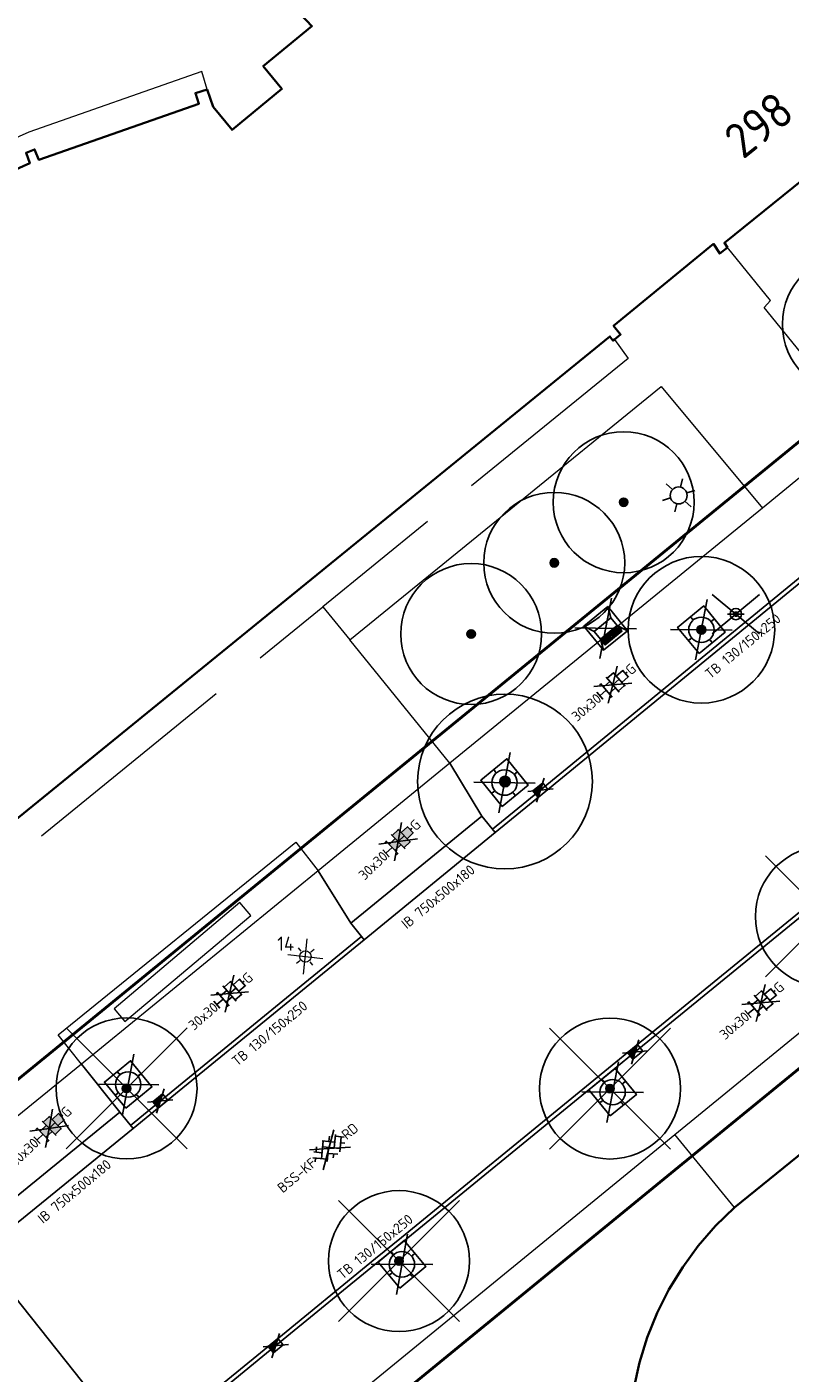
# Model space of a CAD drawing. Header units: metres. Extents: x 92877 to 94117, y 464509 to 465451.
# Tile 88 of 102: x 93410 to 93437, y 465229 to 465277. Entities that reach past the tile are written whole.
import ezdxf
from ezdxf.enums import TextEntityAlignment as Align

# ---------------------------------------------------------------- set-up
doc = ezdxf.new("R2010")
doc.units = ezdxf.units.M
doc.linetypes.add('IE-TERREINAFSCHEIDING', pattern=[10, 8, -2])
doc.linetypes.add('XX-PROJECTGRENS', pattern=[18, 12, -3, 0, -3])
doc.layers.get('0').update_dxf_attribs({"linetype": 'CONTINUOUS'})
for name, color, linetype, lineweight in [('B-WE-GR-BEPLANTING_CULTUUR-G', 252, 'CONTINUOUS', 18), ('B-WE-GR-BOOM-S', 90, 'CONTINUOUS', 25), ('B-WE-IE-MEUBILAIR_WEGMEUBILAIR_LICHTMAST-T25', 7, 'CONTINUOUS', 25), ('B-WE-IE-TERREINAFSCHEIDING-G', 252, 'IE-TERREINAFSCHEIDING', 18), ('B-WE-KL-ET_LS_OV_LICHTMAST-S', 252, 'CONTINUOUS', 25), ('B-WE-OG-TOPOGRAFIE_BEBOUWING-GV', 252, 'CONTINUOUS', 35), ('B-WE-OG-TOPOGRAFIE_HUISNUMMER-T25', 7, 'CONTINUOUS', 20), ('B-WE-VH-VERHARDING-GV', 252, 'CONTINUOUS', 18), ('N-WE-KG-GRENS_PROJECT-G', 1, 'XX-PROJECTGRENS', 35), ('V-WE-GR-BOOM-S', 90, 'CONTINUOUS', 25), ('V-WE-IE-MEUBILAIR_WEGMEUBILAIR_AFVALBAK-S', 7, 'CONTINUOUS', 25), ('V-WE-IE-MEUBILAIR_WEGMEUBILAIR_BOOMKRANS-S', 7, 'CONTINUOUS', 25), ('V-WE-IE-MEUBILAIR_WEGMEUBILAIR_VERKEERSBORD-S', 7, 'CONTINUOUS', 25), ('V-WE-KL-ET_LS_OV_LICHTMAST-S', 190, 'CONTINUOUS', 25), ('V-WE-RI-HWA_KOLK-S', 150, 'CONTINUOUS', 25), ('V-WE-VH-KANTOPSLUITING-T18', 10, 'CONTINUOUS', 18), ('V-WE-VH-KANTOPSLUITING_INRITBAND-G', 210, 'CONTINUOUS-V', 25), ('V-WE-VH-KANTOPSLUITING_TROTTOIRBAND_130 150-G', 210, 'VH-TROTTOIRBAND_130-150-V', 25), ('V-WE-VH-KANTOPSLUITING_VOORKANTBAND-G', 50, 'CONTINUOUS', 25), ('V-WE-VH-MATERIAALGRENS-G', 7, 'CONTINUOUS-V', 25), ('V-WE-VH-VERHARDING_BETONSTRAATSTEEN-S', 252, 'CONTINUOUS', 25), ('V-WE-VH-VERHARDING_TEGEL-S', 252, 'CONTINUOUS', 25)]:
    doc.layers.add(name, color=color, linetype=linetype, lineweight=lineweight)
doc.styles.add('NLCS-ISO', font='NLCS-ISO.ttf')
doc.styles.add('NLCS-ISO-M200-T18', font='NLCS-ISO.ttf', dxfattribs={"height": 0.36})
doc.styles.add('NLCS-ISO-M200-T25', font='NLCS-ISO.ttf', dxfattribs={"height": 0.5})
doc.styles.get("Standard").update_dxf_attribs({"font": 'isocp.shx'})
doc.linetypes.add('CONTINUOUS-V', pattern='A,3.5,[24,NLCS.SHX,S=0.5,R=0,X=0,Y=0],3.5', length=7)
doc.linetypes.add('VH-TROTTOIRBAND_130-150-V', pattern='A,2.5,[24,NLCS.SHX,S=1,R=0,X=0,Y=0],2.5,-2,2,-2,2,-2', length=15)

# ---------------------------------------------------------------- blocks, each defined once
blk = doc.blocks.new('V-SIE-WEG_BOOMKRANS')
at = {"color": 0}
for p, q in [((-0.836, -0.701), (0.836, 0.701)), ((0.836, -0.701), (-0.836, 0.701))]:
    blk.add_line(p, q, dxfattribs=at)
at = {"flags": 128}
blk.add_lwpolyline([(-0.6, -0.6), (0.6, -0.6), (0.6, 0.6), (-0.6, 0.6)], close=True, dxfattribs=at)
for points in [[(-0.001, 0.6), (-0.001, 0.551), (-0.016, 0.525), (-0.001, 0.498), (-0.001, 0.45)], [(0.6, 0.001), (0.551, 0.001), (0.525, 0.016), (0.498, 0.001), (0.45, 0.001)], [(-0.6, -0.001), (-0.551, -0.001), (-0.525, -0.016), (-0.498, -0.001), (-0.45, -0.001)], [(0.001, -0.6), (0.001, -0.551), (0.016, -0.525), (0.001, -0.498), (0.001, -0.45)]]:
    blk.add_lwpolyline(points, dxfattribs=at)
blk.add_circle((0, 0), 0.45)
blk = doc.blocks.new('V-SRI-KOLK_TROTTOIR-SO')
blk.add_hatch(color=256).paths.add_polyline_path([(1.125, 0.75), (-1.125, 0.75), (-1.125, -0.75)])
at = {"ltscale": 0.1}
for p, q in [((-1.875, 1.25), (1.875, -1.25)), ((1.875, 1.25), (-1.875, -1.25))]:
    blk.add_line(p, q, dxfattribs=at)
blk.add_line((-1.125, -0.75), (1.125, 0.75))
at = {"flags": 128}
blk.add_lwpolyline([(-1.125, -0.75), (1.125, -0.75), (1.125, 0.75), (-1.125, 0.75)], close=True, dxfattribs=at)
blk = doc.blocks.new('V-SVH-TEGEL_300X300_DUN_HALFST_KL-SO')
for p, q in [((-3.08, 0.75), (-3, 0.75)), ((-3, -0.83), (-3, 0.83)), ((-3, 0), (-1.5, 0)), ((-1.84, 1.5), (-1.5, 1.5)), ((-1.5, -1.6), (-1.5, 1.6)), ((-1.5, 0.75), (0, 0.75)), ((0, -1.78), (0, 1.78)), ((0, 1.5), (1.5, 1.5)), ((0, 0), (1.5, 0)), ((1.5, -1.6), (1.5, 1.6)), ((1.5, 0.75), (3, 0.75)), ((3, -0.83), (3, 0.83)), ((3, 0), (3.39, 0)), ((-3.08, -0.75), (-3, -0.75)), ((-1.84, -1.5), (-1.5, -1.5)), ((-1.5, -0.75), (0, -0.75)), ((0, -1.5), (1.5, -1.5)), ((1.5, -0.75), (3, -0.75))]:
    blk.add_line(p, q)
at = {"ltscale": 0.1}
for q in [(-2.75, -1.98), (-2.73, 1.96), (2.73, 1.96), (2.75, -1.98)]:
    blk.add_line((0, 0), q, dxfattribs=at)
at = {"style": 'NLCS-ISO'}
blk.add_attdef('FORMAAT', text='', height=1.8, dxfattribs=at).set_placement((-3.18, 0), align=Align.MIDDLE_RIGHT)
blk.add_attdef('KLEUR', text='', height=1.8, dxfattribs=at).set_placement((3.49, 0), align=Align.MIDDLE_LEFT)
at = {"style": 'NLCS-ISO', "flags": 1}
blk.add_attdef('FUNCTIE', text='', height=1.8, dxfattribs=at).set_placement((0.12, -3.58), align=Align.MIDDLE_CENTER)
blk = doc.blocks.new('V-SVH-BSS_KEIFORMAAT_KEPER_KL-SO')
for p, q in [((-3.36, -0.25), (-2.89, 0.22)), ((-3.23, 0.55), (-1.41, -1.27)), ((0, 0), (-2.8, 2.01)), ((-2.44, 1.25), (-1.41, 0.22)), ((-2.15, -0.53), (0.08, 1.7)), ((-2.15, 0.96), (-1.49, 1.62)), ((-1.7, -1.56), (0.08, 0.22)), ((-0.67, 0.96), (1.56, -1.27)), ((-0.02, 1.8), (1.56, 0.22)), ((0, 0), (2.8, 2.01)), ((0.82, 0.96), (1.48, 1.62)), ((0.82, -0.53), (2.54, 1.19)), ((1.14, -1.7), (3.05, 0.22)), ((2.3, 0.96), (3.39, -0.13)), ((0, 0), (-3.13, -2.25)), ((-0.67, -0.53), (0.58, -1.77)), ((-0.44, -1.78), (0.08, -1.27)), ((0, 0), (3.13, -2.25)), ((2.3, -0.53), (2.8, -1.02))]:
    blk.add_line(p, q)
at = {"style": 'NLCS-ISO'}
blk.add_attdef('FORMAAT', text='', height=1.8, dxfattribs=at).set_placement((-3.39, -0.02), align=Align.MIDDLE_RIGHT)
blk.add_attdef('KLEUR', text='', height=1.8, dxfattribs=at).set_placement((3.39, 0), align=Align.MIDDLE_LEFT)
at = {"style": 'NLCS-ISO', "flags": 1}
blk.add_attdef('FUNCTIE', text='', height=1.8, dxfattribs=at).set_placement((0.12, -3.58), align=Align.MIDDLE_CENTER)
blk = doc.blocks.new('V-SIE-WEG_AFVALBAK_TYPE_03')
at = {"color": 0}
for p, q in [((-0.836, -0.701), (0.836, 0.701)), ((0.836, -0.701), (-0.836, 0.701))]:
    blk.add_line(p, q, dxfattribs=at)
at = {"ltscale": 0.5, "flags": 128}
for points in [[(0.549, 0.549), (-0.549, 0.549), (-0.549, -0.549), (0.549, -0.549)], [(0.385, 0.177), (-0.385, 0.177), (-0.385, -0.177), (0.385, -0.177)], [(0.385, -0.258), (-0.385, -0.258), (-0.385, -0.441), (0.385, -0.441)], [(0.046, -0.313), (-0.046, -0.313), (-0.046, -0.386), (0.046, -0.386)]]:
    blk.add_lwpolyline(points, close=True, dxfattribs=at)
for points in [[(-0.385, 0.177), (-0.549, 0.549)], [(0.385, 0.177), (0.549, 0.549)], [(-0.385, -0.177), (-0.549, -0.549)], [(0.385, -0.286), (-0.385, -0.286)], [(0.385, -0.313), (-0.385, -0.313)], [(-0.046, -0.35), (-0.385, -0.35)], [(0.385, -0.386), (-0.385, -0.386)], [(0.385, -0.414), (-0.385, -0.414)], [(0.385, -0.35), (0.046, -0.35)], [(0.385, -0.177), (0.549, -0.549)]]:
    blk.add_lwpolyline(points, dxfattribs=at)
blk = doc.blocks.new('Verkeersbord')
at = {"color": 0}
for p, q in [((-0.836, -0.701), (0.836, 0.701)), ((0.836, -0.701), (-0.836, 0.701))]:
    blk.add_line(p, q, dxfattribs=at)
for p, q in [((0.3, 0), (-0.3, 0)), ((0, 0), (0.3, 0))]:
    blk.add_line(p, q)
for radius in [0.2, 0.0745]:
    blk.add_circle((0, 0), radius)
blk = doc.blocks.new('V-SGR-BOOM_01')
at = {"ltscale": 0.1}
h = blk.add_hatch(color=256, dxfattribs=at)
edge = h.paths.add_edge_path()
edge.add_arc((0, 0), 0.15, 0, 360)
at = {"lineweight": -3}
for p, q in [((-2.146, 2.146), (2.146, -2.146)), ((2.146, 2.146), (-2.146, -2.146))]:
    blk.add_line(p, q, dxfattribs=at)
for radius in [2.5, 0.045]:
    blk.add_circle((0, 0), radius)
at = {"ltscale": 0.1}
blk.add_circle((0, 0), 0.15, dxfattribs=at)
blk = doc.blocks.new('SGR-BOOM_01')
at = {"ltscale": 0.1}
h = blk.add_hatch(color=256, dxfattribs=at)
edge = h.paths.add_edge_path()
edge.add_arc((0, 0), 0.15, 0, 360)
for radius in [2.5, 0.045]:
    blk.add_circle((0, 0), radius)
blk.add_circle((0, 0), 0.15, dxfattribs=at)
blk = doc.blocks.new('SKL-ET_OV_LICHTMAST-SO')
at = {"color": 0, "linetype": 'ByBlock', "lineweight": 18}
for points in [[(-2.21, -2.21), (2.21, 2.21)], [(-2.21, 2.21), (2.21, -2.21)], [(-1.25, 0), (-2, 0)], [(-1.41, 1.41), (-0.88, 0.88)], [(0, 2), (0, 1.25)], [(0.88, 0.88), (1.41, 1.41)], [(2, 0), (1.25, 0)], [(-1.41, -1.41), (-0.88, -0.88)], [(0, -1.25), (0, -2)], [(0.88, -0.88), (1.41, -1.41)]]:
    blk.add_lwpolyline(points, dxfattribs=at)
blk.add_circle((0, 0), 1, dxfattribs=at)
blk = doc.blocks.new('Q_LICHTMAST')
for points in [[(0, 0.3), (0, 0.6)], [(-0.26, 0.15), (-0.52, 0.3)], [(0.26, 0.15), (0.52, 0.3)], [(-0.26, -0.15), (-0.52, -0.3)], [(0, -0.3), (0, -0.6)], [(0.26, -0.15), (0.52, -0.3)]]:
    blk.add_lwpolyline(points)
blk.add_circle((0, 0), 0.3)
blk = doc.blocks.new('V-SVH-TEGEL_300X300_DIK_HALFST_KL-SO')
h = blk.add_hatch(color=250)
h.dxf.hatch_style = 1
h.paths.add_polyline_path([(0, 0.75), (-1.5, 0.75), (-1.5, -0.75), (0, -0.75)])
h.paths.add_polyline_path([(1.5, 1.5), (0, 1.5), (0, 0), (1.5, 0)])
h.paths.add_polyline_path([(1.5, 0), (0, 0), (0, -0.75), (0, -1.5), (1.5, -1.5)])
h.paths.add_polyline_path([(3, 0.75), (1.5, 0.75), (1.5, 0), (1.5, -0.75), (3, -0.75)])
for p, q in [((-3.08, 0.75), (-3, 0.75)), ((-3, -0.83), (-3, 0.83)), ((-3, 0), (-1.5, 0)), ((-1.84, 1.5), (-1.5, 1.5)), ((-1.5, -1.6), (-1.5, 1.6)), ((-1.5, 0.75), (0, 0.75)), ((0, -1.78), (0, 1.78)), ((0, 1.5), (1.5, 1.5)), ((0, 0), (1.5, 0)), ((1.5, -1.6), (1.5, 1.6)), ((1.5, 0.75), (3, 0.75)), ((3, -0.83), (3, 0.83)), ((3, 0), (3.39, 0)), ((-3.08, -0.75), (-3, -0.75)), ((-1.84, -1.5), (-1.5, -1.5)), ((-1.5, -0.75), (0, -0.75)), ((0, -1.5), (1.5, -1.5)), ((1.5, -0.75), (3, -0.75))]:
    blk.add_line(p, q)
at = {"ltscale": 0.1}
for q in [(-2.79, 2.01), (2.79, 2.01), (-2.81, -2.02), (2.81, -2.02)]:
    blk.add_line((0, 0), q, dxfattribs=at)
at = {"style": 'NLCS-ISO'}
blk.add_attdef('FORMAAT', text='', height=1.8, dxfattribs=at).set_placement((-3.18, 0), align=Align.MIDDLE_RIGHT)
blk.add_attdef('KLEUR', text='', height=1.8, dxfattribs=at).set_placement((3.49, 0), align=Align.MIDDLE_LEFT)
at = {"style": 'NLCS-ISO', "flags": 1}
blk.add_attdef('FUNCTIE', text='', height=1.8, dxfattribs=at).set_placement((0.12, -3.58), align=Align.MIDDLE_CENTER)

msp = doc.modelspace()

# ---------------------------------------------------------------- linework, layer by layer
at = {"layer": 'B-WE-GR-BEPLANTING_CULTUUR-G', "flags": 128}
for points in [[(93417.673, 465245.867), (93413.209, 465242.099), (93413.596, 465241.641)], [(93413.596, 465241.641), (93418.06, 465245.409), (93417.673, 465245.867)]]:
    msp.add_lwpolyline(points, dxfattribs=at)
at = {"layer": 'B-WE-IE-TERREINAFSCHEIDING-G'}
for p, q in [((93402.873, 465241.926), (93420.616, 465256.363)), ((93420.616, 465256.363), (93421.571, 465255.189)), ((93435.216, 465235.045), (93433.102, 465237.63))]:
    msp.add_line(p, q, dxfattribs=at)
at = {"layer": 'B-WE-IE-TERREINAFSCHEIDING-G', "flags": 128}
msp.add_lwpolyline([(93430.958, 465265.848), (93431.446, 465265.175), (93420.616, 465256.363)], dxfattribs=at)
at = {"layer": 'B-WE-OG-TOPOGRAFIE_BEBOUWING-GV', "flags": 128}
for points in [[(93420.374, 465300.51), (93438.245, 465281.476), (93435.833, 465279.232), (93440.764, 465273.969), (93440.476, 465273.724), (93440.438, 465273.771), (93434.862, 465269.268), (93434.975, 465269.111)], [(93416.513, 465274.719), (93416.721, 465274.1), (93417.394, 465273.281), (93419.163, 465274.735), (93418.5, 465275.543), (93420.226, 465276.962), (93419.032, 465278.241), (93418.795, 465278.019), (93418.583, 465278.246), (93418.821, 465278.468), (93415.123, 465282.429), (93414.886, 465282.2), (93414.669, 465282.424), (93414.902, 465282.644), (93411.221, 465286.611), (93410.986, 465286.379), (93410.766, 465286.601), (93410.846, 465286.675), (93406.868, 465290.77), (93405.523, 465289.507), (93405.374, 465289.656)], [(93385.743, 465256.969), (93386.038, 465257.264), (93386.268, 465257.035), (93391.153, 465261.201), (93390.908, 465261.512), (93391.178, 465261.716), (93391.416, 465261.4), (93397.065, 465265.372), (93396.866, 465265.713), (93397.147, 465265.883), (93397.351, 465265.544), (93403.41, 465269.01), (93403.232, 465269.359), (93403.519, 465269.512), (93403.705, 465269.164), (93410.22, 465272.101), (93410.085, 465272.47), (93410.389, 465272.59), (93410.535, 465272.223), (93416.216, 465274.211), (93416.097, 465274.585), (93416.513, 465274.719)], [(93434.975, 465269.111), (93434.698, 465268.891), (93434.477, 465269.237), (93430.929, 465266.334), (93431.177, 465266.026), (93430.958, 465265.848)], [(93430.958, 465265.848), (93430.909, 465265.808), (93430.801, 465265.952), (93402.396, 465242.856), (93402.434, 465242.809), (93400.108, 465240.907), (93391.816, 465251.132), (93391.76, 465251.061), (93385.743, 465256.969)], [(93435.216, 465235.045), (93446.204, 465243.942), (93446.884, 465244.31), (93447.596, 465244.611), (93448.333, 465244.843), (93449.09, 465245.002), (93449.858, 465245.089), (93450.631, 465245.101), (93451.401, 465245.038), (93452.162, 465244.902), (93452.907, 465244.694), (93453.628, 465244.415), (93454.319, 465244.068), (93454.973, 465243.657), (93455.585, 465243.184), (93456.148, 465242.655), (93459.772, 465238.815), (93460.928, 465237.827), (93462.129, 465236.896)], [(93431.645, 465228.63), (93431.847, 465229.542), (93432.124, 465230.435), (93432.474, 465231.302), (93432.894, 465232.136), (93433.382, 465232.933), (93433.934, 465233.687), (93434.547, 465234.392), (93435.216, 465235.045)]]:
    msp.add_lwpolyline(points, dxfattribs=at)
at = {"layer": 'B-WE-VH-VERHARDING-GV'}
for p, q in [((93439.725, 465262.735), (93436.208, 465259.863)), ((93436.208, 465259.863), (93425.117, 465250.807)), ((93425.117, 465250.807), (93421.571, 465255.189)), ((93425.117, 465250.807), (93420.444, 465246.991)), ((93420.444, 465246.991), (93412.049, 465240.136)), ((93412.049, 465240.136), (93407.384, 465236.326)), ((93408.217, 465217.285), (93433.102, 465237.63))]:
    msp.add_line(p, q, dxfattribs=at)
at = {"layer": 'B-WE-VH-VERHARDING-GV', "flags": 128}
for points in [[(93416.513, 465274.719), (93416.326, 465275.349), (93410.184, 465273.2), (93402.802, 465269.895)], [(93439.725, 465262.735), (93436.268, 465266.979), (93436.494, 465267.232), (93434.975, 465269.111)], [(93421.571, 465255.189), (93432.623, 465264.175), (93436.208, 465259.863)], [(93433.102, 465237.63), (93448.232, 465250), (93450.666, 465251.99)], [(93412.049, 465240.136), (93411.222, 465241.17), (93419.658, 465248.012), (93420.444, 465246.991)]]:
    msp.add_lwpolyline(points, dxfattribs=at)
at = {"layer": 'N-WE-KG-GRENS_PROJECT-G', "const_width": 0.1, "flags": 128}
msp.add_lwpolyline([(93142.804, 465086.89), (93145.447, 465089.504), (93147.332, 465091.955), (93148.613, 465093.182), (93161.411, 465113.679), (93167.204, 465122.957), (93170.456, 465128.173), (93179.763, 465143.103), (93186.894, 465154.496), (93187.89, 465154.904), (93188.17, 465154.679), (93191.39, 465152.077), (93194.828, 465149.413), (93202.752, 465142.922), (93211.334, 465136.086), (93246.401, 465107.701), (93253.059, 465102.314), (93253.343, 465100.976), (93245.804, 465089.865), (93244.522, 465087.941), (93231.812, 465069.293), (93227.954, 465063.58), (93226.853, 465062.424), (93215.691, 465046.012), (93211.996, 465040.636), (93204.425, 465029.753), (93202.609, 465027.143), (93198.032, 465020.213), (93194.363, 465014.869), (93190.619, 465009.505), (93189.819, 465008.221), (93185.531, 465002.305), (93181.433, 464996.691), (93178.696, 464993.153), (93172.103, 464984.564), (93163.085, 464972.835), (93161.131, 464970.564), (93154.083, 464961.647), (93148.985, 464955.311), (93145.469, 464951.039), (93138.605, 464942.927), (93131.702, 464935.14), (93128.236, 464931.41), (93126.865, 464929.653), (93122.062, 464924.79), (93112.82, 464915.353), (93112.694, 464915.474), (93110.007, 464912.809), (93108.158, 464914.641), (93097.954, 464904.418), (93099.616, 464902.379), (93097.346, 464900.004), (93095.105, 464898.042), (93093.141, 464896.427), (93087.358, 464891.835), (93084.647, 464889.561), (93079.687, 464885.222), (93073.559, 464880.645), (93064.795, 464874.789), (93057.662, 464870.165), (93057.255, 464870.007), (93057.168, 464870.002), (93056.607, 464870.091), (93053.277, 464868.411), (93060.039, 464854.372), (93062.426, 464849.152), (93065.249, 464843.338), (93068.532, 464844.778), (93069.154, 464846.147), (93077.316, 464850.716), (93083.11, 464853.91), (93083.112, 464853.905), (93087.983, 464856.618), (93087.623, 464857.315), (93087.914, 464857.845), (93094.137, 464862.208), (93094.032, 464862.502), (93094.431, 464862.805), (93094.609, 464862.539), (93096.966, 464864.191), (93097.445, 464863.691), (93100.286, 464866.409), (93107.265, 464873.112), (93113.757, 464878.765), (93119.027, 464883.354), (93126.19, 464890.319), (93126.053, 464890.447), (93129.224, 464893.588), (93132.754, 464897.33), (93136.979, 464901.466), (93141.064, 464906.039), (93145.123, 464910.02), (93146.946, 464911.937), (93151.571, 464916.872), (93154.026, 464919.546), (93161.923, 464928.693), (93166.437, 464933.828), (93170.519, 464938.737), (93174.372, 464943.51), (93176.337, 464945.983), (93178.669, 464948.924), (93181.236, 464952.541), (93184.321, 464956.452), (93185.617, 464958.052), (93188.572, 464961.84), (93195.315, 464970.699), (93197.093, 464969.277), (93199.637, 464972.465), (93198.95, 464972.958), (93202.951, 464977.949), (93202.249, 464978.521), (93202.364, 464978.666), (93202.234, 464979.72), (93202.711, 464980.328), (93203.771, 464980.458), (93206.283, 464983.648), (93206.153, 464984.709), (93206.628, 464985.314), (93207.678, 464985.434), (93209.477, 464987.722), (93211.5, 464990.295), (93211.38, 464991.345), (93211.858, 464991.954), (93212.908, 464992.074), (93215.413, 464995.259), (93215.283, 464996.319), (93215.758, 464996.923), (93216.817, 464997.043), (93217.976, 464998.513), (93217.195, 464999.188), (93221.285, 465004.117), (93220.562, 465004.619), (93224.498, 465009.504), (93223.744, 465010.107), (93228.745, 465016.379), (93228.548, 465017.661), (93229.799, 465019.138), (93230.171, 465019.204), (93232.859, 465016.92), (93240.879, 465028.723), (93247.237, 465037.466), (93243.345, 465039.426), (93245.385, 465042.407), (93267.791, 465074.762), (93271.654, 465080.832), (93274.315, 465084.653), (93274.677, 465085.271), (93280.631, 465092.992), (93283.915, 465097.533), (93293.238, 465109.1), (93296.471, 465112.853), (93305.145, 465123.792), (93308.461, 465126.639), (93309.398, 465127), (93310.34, 465127.104), (93311.021, 465127.029), (93311.569, 465126.572), (93314.325, 465123.425), (93311.446, 465121.218), (93317.763, 465113.435), (93320.742, 465115.844), (93321.734, 465114.618), (93318.743, 465112.198), (93332.363, 465095.383), (93335.324, 465097.784), (93336.313, 465096.566), (93333.394, 465094.197), (93346.863, 465077.572), (93349.745, 465079.914), (93350.754, 465078.674), (93347.845, 465076.305), (93354.176, 465068.5), (93362.85, 465075.591), (93361.376, 465077.286), (93365.219, 465080.332), (93350.596, 465098.232), (93346.729, 465095.077), (93346.089, 465095.987), (93350.715, 465099.775, 0.50922), (93350.922, 465101.967), (93324.402, 465134.651), (93320.907, 465131.811), (93318.885, 465134.322, -0.098106), (93317.859, 465136.546), (93317.809, 465136.827), (93329.287, 465148.479), (93335.156, 465154.254), (93344.697, 465163.309, -0.349567), (93347.493, 465163.354), (93347.813, 465163.049), (93349.127, 465161.413), (93346.391, 465159.229), (93348.191, 465157.343), (93348.243, 465157.384), (93353.341, 465151.084), (93356.361, 465153.524), (93357.294, 465152.369), (93354.273, 465149.929), (93367.901, 465133.094), (93370.919, 465135.533), (93371.856, 465134.369), (93368.844, 465131.928), (93379.841, 465118.334), (93382.859, 465120.772), (93383.785, 465119.621), (93380.762, 465117.178), (93384.644, 465112.392), (93390.968, 465117.536), (93393.698, 465119.744), (93389.575, 465124.751), (93393.126, 465127.653), (93381.652, 465141.958), (93378.045, 465139.012), (93374.932, 465142.847), (93384.724, 465150.628, 0.393005), (93384.971, 465152.673), (93376.322, 465163.131, 0.393551), (93374.278, 465163.377), (93369.858, 465159.798), (93359.893, 465172.144), (93359.196, 465171.59), (93356.894, 465174.416), (93366.327, 465182.365), (93383.74, 465196.71, -0.309181), (93386.819, 465196.235), (93386.977, 465196.072), (93387.797, 465195.067), (93385.13, 465192.859), (93391.412, 465185.104), (93394.43, 465187.543), (93395.435, 465186.298), (93392.425, 465183.858), (93405.872, 465167.212), (93408.891, 465169.662), (93409.895, 465168.418), (93406.884, 465165.977), (93415.682, 465155.114), (93422.305, 465160.477), (93419.312, 465164.504), (93427.805, 465171.459), (93432.936, 465175.602, 0.389945), (93433.117, 465177.605), (93406.306, 465210.598, 0.403895), (93404.272, 465210.792), (93395.071, 465203.259, -0.04985), (93394.529, 465205.075), (93406.003, 465214.474), (93406.153, 465214.258), (93408.855, 465216.515), (93413.243, 465220.126), (93424.061, 465228.978), (93433.335, 465236.564), (93456.901, 465255.803), (93462.358, 465260.256), (93474.24, 465257.384), (93487.491, 465268.365), (93481.957, 465274.413), (93477.953, 465270.75), (93460.622, 465275.164), (93454.054, 465277.377), (93450.532, 465272.851), (93448.516, 465271.205), (93400.455, 465231.959), (93399.011, 465233.652), (93395.691, 465230.975), (93395.475, 465231.241), (93389.321, 465226.059), (93372.983, 465212.672), (93260.058, 465121.022), (93254.212, 465128.327), (93255.485, 465129.359), (93251.172, 465134.67), (93250.976, 465134.513), (93249.73, 465136.066), (93249.925, 465136.222), (93245.512, 465141.593), (93245.414, 465141.489), (93215.797, 465178.086), (93224.817, 465185.374), (93221.615, 465189.311), (93221.504, 465189.439), (93221.504, 465189.484), (93221.582, 465189.664), (93258.555, 465216.278), (93287.858, 465237.306), (93316.719, 465257.815), (93323.665, 465262.74), (93325.266, 465260.773), (93334.631, 465268.404), (93348.967, 465280.041), (93353.283, 465283.494), (93353.525, 465283.192), (93373.219, 465297.094), (93403.844, 465318.948), (93403.686, 465319.158), (93405.483, 465320.403), (93410.351, 465324.912), (93402.835, 465333.569), (93398.335, 465338.895), (93392.573, 465334.08), (93389.104, 465331.474), (93348.447, 465302.964), (93320.1, 465282.787), (93289.014, 465260.48), (93254.82, 465235.917), (93226.588, 465215.717), (93213.129, 465205.995), (93182.769, 465181.222), (93183.254, 465180.57), (93182.292, 465179.905), (93183.685, 465178.016), (93174.631, 465171.467), (93173.396, 465173.195), (93172.303, 465172.388), (93168.471, 465170.193), (93170.119, 465168.084), (93171.264, 465166.905), (93171.887, 465165.92), (93172.046, 465165.485), (93172.061, 465164.02), (93171.791, 465162.221), (93171.603, 465161.889), (93167.902, 465156.013), (93164.39, 465150.403), (93160.435, 465144.058), (93158.382, 465140.726), (93156.607, 465137.917), (93154.807, 465135.049), (93153.786, 465134.188), (93154.016, 465133.775), (93153.338, 465133.133), (93153.16, 465132.506), (93153.134, 465132.463), (93152.077, 465130.671), (93150.973, 465128.906), (93147.775, 465123.769), (93144.058, 465117.809), (93140.544, 465112.153), (93139.017, 465109.781), (93136.381, 465105.485), (93134.48, 465102.415), (93134.183, 465101.965), (93133.958, 465101.735), (93130.915, 465098.93), (93126.03, 465094.455), (93121.818, 465090.575), (93117.904, 465086.833), (93113.47, 465082.448), (93112.834, 465082.495), (93109.779, 465079.439), (93106.782, 465076.441), (93106.819, 465075.801), (93105.522, 465074.513), (93100.162, 465069.076), (93097.993, 465066.793), (93094.572, 465063.113), (93089.135, 465057.106), (93083.693, 465051.015), (93080.417, 465047.335), (93077.017, 465043.497), (93073.934, 465040.014), (93073.472, 465039.534), (93072.001, 465037.863), (93071.812, 465037.638), (93069.705, 465035.225), (93068.078, 465033.424), (93064.121, 465029.238), (93059.891, 465024.784), (93054.546, 465019.348), (93051.829, 465016.783), (93042.954, 465008.588), (93039.428, 465005.328), (93039.04, 465005.881), (93035.768, 465003.501), (93034.642, 465002.582), (93035.282, 465001.847), (93028.269, 464995.871), (93027.63, 464996.626), (93025.853, 464995.108), (93024.898, 464994.489), (93025.348, 464993.801), (93025.385, 464993.139), (93023.546, 464991.657), (93020.74, 464989.867), (93009.831, 464980.839), (93002.614, 464974.822), (93001.219, 464974.424), (92997.627, 464972.314), (93000.275, 464968.182), (93003.222, 464963.818), (93004.539, 464962.472), (93005.558, 464961.008), (93007.714, 464956.785), (93011.389, 464958.36), (93011.758, 464959.803), (93016.761, 464964.005), (93022.798, 464969.066), (93023.124, 464969.069), (93023.859, 464969.958), (93031.994, 464976.787), (93034.007, 464978.44), (93039.335, 464982.95), (93042.149, 464985.327), (93043.343, 464986.286), (93048.652, 464990.9), (93051.638, 464993.482), (93054.319, 464995.599), (93054.16, 464995.728), (93056.817, 464998.088), (93056.95, 464998.249), (93057.025, 464998.223), (93061.752, 465002.708), (93069.172, 465009.817), (93070.327, 465011.305), (93072.947, 465014.003), (93077.454, 465018.647), (93081.951, 465023.517), (93086.147, 465028.149), (93090.291, 465032.813), (93095.645, 465038.867), (93100.706, 465044.522), (93107.652, 465052.218), (93109.08, 465053.733), (93109.476, 465054.154), (93112.165, 465057.006), (93113.936, 465058.77), (93117.521, 465062.601), (93121.643, 465066.775), (93123.547, 465068.699), (93128.69, 465073.617), (93128.797, 465073.72), (93131.858, 465076.592), (93136.523, 465080.981), (93138.359, 465082.708)], format="xyb", close=True, dxfattribs=at)
at = {"layer": 'V-WE-VH-KANTOPSLUITING_INRITBAND-G', "flags": 128}
for points in [[(93422.084, 465244.547), (93421.609, 465245.128), (93426.259, 465248.931), (93426.734, 465248.35)], [(93413.883, 465237.843), (93413.41, 465238.424), (93408.691, 465234.582), (93409.165, 465234)]]:
    msp.add_lwpolyline(points, dxfattribs=at)
at = {"layer": 'V-WE-VH-KANTOPSLUITING_TROTTOIRBAND_130 150-G', "flags": 128}
for points in [[(93455.202, 465275.295), (93455.059, 465275.25), (93455.258, 465274.615), (93455.379, 465273.968), (93455.42, 465273.312), (93455.383, 465272.656), (93455.265, 465272.004), (93455.091, 465271.271), (93454.883, 465270.702), (93454.623, 465270.154), (93454.314, 465269.632), (93453.957, 465269.141), (93453.55, 465268.68), (93453.154, 465268.224), (93452.235, 465267.502), (93450.637, 465266.202), (93449.711, 465265.4), (93447.628, 465265.614), (93446.889, 465264.972), (93437.945, 465257.726), (93428.302, 465249.826), (93426.639, 465248.466)], [(93462.696, 465266.489), (93459.142, 465264.638), (93457.577, 465263.831), (93456.727, 465263.371), (93453.539, 465260.805), (93453.45, 465259.988), (93453.321, 465258.22), (93452.886, 465257.859), (93450.312, 465255.759), (93449.458, 465255.061), (93438.511, 465246.128), (93437.625, 465245.406), (93431.696, 465240.567), (93430.973, 465239.976), (93430.06, 465239.23), (93423.497, 465233.865), (93422.578, 465233.114), (93418.944, 465230.143), (93415.11, 465227.006), (93413.321, 465227.157), (93412.559, 465227.212), (93406.751, 465222.456), (93404.691, 465220.78), (93401.534, 465218.203), (93401.303, 465215.73), (93396.733, 465211.961), (93396.581, 465211.81), (93396.252, 465211.555), (93395.949, 465211.291), (93395.659, 465211.01), (93395.386, 465210.714), (93395.13, 465210.403), (93394.891, 465210.079), (93394.672, 465209.741), (93394.471, 465209.392), (93394.29, 465209.032), (93394.129, 465208.663), (93393.989, 465208.285), (93393.87, 465207.9), (93393.773, 465207.509), (93393.697, 465207.113), (93393.643, 465206.714), (93393.612, 465206.313), (93393.603, 465205.91), (93393.617, 465205.505), (93393.622, 465205.432), (93393.627, 465205.357), (93393.634, 465205.282), (93393.642, 465205.207), (93393.649, 465205.136), (93393.735, 465204.702), (93393.839, 465204.267), (93393.961, 465203.838), (93394.102, 465203.414), (93394.26, 465202.996), (93394.437, 465202.586), (93394.625, 465202.193), (93394.646, 465202.165), (93394.673, 465202.138), (93394.703, 465202.114), (93394.738, 465202.094), (93394.779, 465202.078), (93394.834, 465202.059), (93394.887, 465202.067), (93394.957, 465202.085), (93395.012, 465202.112), (93395.073, 465202.162), (93396.615, 465203.469), (93398.369, 465204.873), (93400.1, 465206.328), (93401.871, 465207.725), (93403.235, 465208.892), (93404.813, 465210.137), (93404.921, 465210.202), (93405.046, 465210.245), (93405.178, 465210.261), (93405.31, 465210.249), (93405.437, 465210.209), (93405.551, 465210.145), (93405.648, 465210.06), (93408.277, 465206.874), (93411.65, 465202.769), (93411.703, 465202.704), (93417.596, 465195.438), (93420.612, 465191.655), (93426.611, 465184.344), (93426.66, 465184.284), (93429.965, 465180.193), (93430.043, 465180.094), (93432.453, 465177.074), (93432.516, 465176.967), (93432.558, 465176.845), (93432.574, 465176.716), (93432.563, 465176.588), (93432.528, 465176.464), (93432.467, 465176.349), (93432.385, 465176.25), (93422.167, 465167.946), (93418.292, 465164.768), (93418.165, 465164.712), (93418.036, 465164.682), (93417.904, 465164.679), (93417.773, 465164.7), (93417.649, 465164.746), (93417.535, 465164.816), (93417.441, 465164.903), (93407.367, 465177.237), (93395.311, 465192.066), (93390.109, 465198.504), (93389.959, 465198.708), (93389.698, 465198.986), (93389.419, 465199.254), (93389.125, 465199.503), (93388.817, 465199.736), (93388.496, 465199.95), (93388.164, 465200.146), (93387.82, 465200.322), (93387.468, 465200.477), (93387.106, 465200.612), (93386.737, 465200.726), (93386.363, 465200.819), (93385.984, 465200.89), (93385.6, 465200.94), (93385.216, 465200.966), (93384.829, 465200.971), (93384.444, 465200.953), (93384.061, 465200.913), (93383.68, 465200.851), (93383.303, 465200.767), (93382.934, 465200.663), (93382.647, 465200.552), (93382.362, 465200.425), (93382.087, 465200.282), (93381.819, 465200.123), (93381.564, 465199.952), (93381.446, 465199.855), (93381.324, 465199.754), (93381.201, 465199.653), (93381.079, 465199.552), (93380.956, 465199.451), (93376.11, 465195.487), (93364.134, 465185.659), (93354.644, 465177.604), (93354.602, 465177.563), (93354.537, 465177.496), (93354.316, 465177.249), (93354.112, 465176.99), (93353.924, 465176.719), (93353.756, 465176.435), (93353.606, 465176.142), (93353.475, 465175.84), (93353.364, 465175.529), (93353.274, 465175.212), (93353.204, 465174.89), (93353.155, 465174.565), (93353.127, 465174.236), (93353.121, 465173.906), (93353.137, 465173.577), (93353.173, 465173.249), (93353.23, 465172.925), (93353.309, 465172.605), (93353.408, 465172.291), (93353.527, 465171.983), (93353.666, 465171.685), (93353.824, 465171.395), (93354, 465171.116), (93354.194, 465170.85), (93354.411, 465170.589), (93354.848, 465169.992), (93356.208, 465168.199), (93358.931, 465170.336), (93359.744, 465170.974), (93362.475, 465167.635), (93365.428, 465163.99), (93368.128, 465160.673), (93369.727, 465158.63), (93372.644, 465160.95), (93374.818, 465162.704), (93374.979, 465162.796), (93375.169, 465162.837), (93375.364, 465162.82), (93375.545, 465162.746), (93375.689, 465162.627), (93378.361, 465159.333), (93378.532, 465159.123), (93381.089, 465156.035), (93381.657, 465155.358), (93383.022, 465153.73), (93384.283, 465152.152), (93384.365, 465151.984), (93384.395, 465151.792), (93384.367, 465151.601), (93384.285, 465151.426), (93384.162, 465151.291), (93381.345, 465149.015), (93377.488, 465145.968), (93373.874, 465143.117), (93373.665, 465142.949), (93373.602, 465142.898), (93369.579, 465139.678), (93369.067, 465139.271), (93361.11, 465149.046), (93360.693, 465152.974), (93360.651, 465153.568), (93350.552, 465165.992), (93350.491, 465166.052), (93350.423, 465166.116), (93350.354, 465166.18), (93350.284, 465166.242), (93350.215, 465166.303), (93349.916, 465166.542), (93349.607, 465166.763), (93349.284, 465166.963), (93348.95, 465167.145), (93348.604, 465167.305), (93348.25, 465167.444), (93347.888, 465167.561), (93347.52, 465167.657), (93347.147, 465167.729), (93346.77, 465167.779), (93346.391, 465167.805), (93346.01, 465167.809), (93345.63, 465167.79), (93345.252, 465167.747), (93344.877, 465167.683), (93344.507, 465167.595), (93344.144, 465167.485), (93343.786, 465167.353), (93343.438, 465167.199), (93343.193, 465167.075), (93342.96, 465166.933), (93342.739, 465166.773), (93342.531, 465166.596), (93342.332, 465166.396), (93340.171, 465164.432), (93340.14, 465164.404), (93327.88, 465152.639), (93318.961, 465143.612), (93318.706, 465143.288), (93318.463, 465142.949), (93318.237, 465142.598), (93318.026, 465142.238), (93317.832, 465141.869), (93317.655, 465141.491), (93317.496, 465141.106), (93317.353, 465140.709), (93317.212, 465140.331), (93317.095, 465139.949), (93316.999, 465139.561), (93316.923, 465139.169), (93316.871, 465138.774), (93316.841, 465138.375), (93316.832, 465137.975), (93316.847, 465137.577), (93316.883, 465137.179), (93316.943, 465136.775), (93317.025, 465136.377), (93317.131, 465135.982), (93317.258, 465135.595), (93317.407, 465135.216), (93317.578, 465134.846), (93317.769, 465134.485), (93317.981, 465134.138), (93318.212, 465133.802), (93318.464, 465133.477), (93320.876, 465130.496), (93322.534, 465128.446), (93326.104, 465131.331), (93328.289, 465128.548), (93332.039, 465123.924), (93338.386, 465116.099), (93341.524, 465112.262), (93345.307, 465107.599), (93347.854, 465104.485), (93350.367, 465101.348), (93350.43, 465101.178), (93350.45, 465101.006), (93350.429, 465100.831), (93350.365, 465100.668), (93350.264, 465100.522), (93347.914, 465098.585), (93347.088, 465097.911), (93344.825, 465096.064), (93343.268, 465094.802), (93343.179, 465094.737), (93343.067, 465094.687), (93342.947, 465094.663), (93342.824, 465094.663), (93342.705, 465094.69), (93342.593, 465094.741), (93342.496, 465094.814), (93342.424, 465094.896), (93334.259, 465104.947), (93324.765, 465116.656), (93314.79, 465128.911), (93314.581, 465129.175), (93314.36, 465129.421), (93314.123, 465129.652), (93313.873, 465129.868), (93313.609, 465130.066), (93313.332, 465130.249), (93313.05, 465130.41), (93312.698, 465130.551), (93312.333, 465130.676), (93311.962, 465130.779), (93311.586, 465130.863), (93311.205, 465130.924), (93310.822, 465130.964), (93310.438, 465130.984), (93310.052, 465130.982), (93309.667, 465130.96), (93309.285, 465130.914), (93308.905, 465130.849), (93308.529, 465130.763), (93308.159, 465130.655), (93307.796, 465130.528), (93307.439, 465130.38), (93307.093, 465130.213), (93306.755, 465130.027), (93306.428, 465129.823), (93306.114, 465129.601), (93305.818, 465129.366), (93303.517, 465126.793), (93292.494, 465113.843), (93282.834, 465101.731), (93282.328, 465101.106), (93281.172, 465099.604), (93276.286, 465093.244), (93269.988, 465084.358), (93268.436, 465082.092), (93266.553, 465079.337), (93260.742, 465070.854), (93248.886, 465053.649), (93239.968, 465040.552), (93239.932, 465040.485), (93239.915, 465040.421), (93239.912, 465040.353), (93239.924, 465040.288), (93239.951, 465040.225), (93239.989, 465040.17), (93240.037, 465040.128), (93240.965, 465039.666), (93241.941, 465039.181), (93245.113, 465037.587), (93245.046, 465037.453)], [(93421.989, 465244.663), (93414.848, 465238.822), (93413.788, 465237.959)]]:
    msp.add_lwpolyline(points, dxfattribs=at)
at = {"layer": 'V-WE-VH-KANTOPSLUITING_VOORKANTBAND-G'}
msp.add_line((93426.734, 465248.35), (93422.084, 465244.547), dxfattribs=at)
at = {"layer": 'V-WE-VH-KANTOPSLUITING_VOORKANTBAND-G', "flags": 128}
for points in [[(93455.202, 465275.295), (93455.404, 465274.651), (93455.528, 465273.986), (93455.57, 465273.312), (93455.532, 465272.638), (93455.412, 465271.973), (93455.235, 465271.228), (93455.022, 465270.644), (93454.756, 465270.083), (93454.439, 465269.549), (93454.074, 465269.047), (93453.663, 465268.581), (93453.258, 465268.115), (93452.329, 465267.385), (93450.733, 465266.087), (93449.76, 465265.244), (93447.677, 465265.458), (93446.985, 465264.857), (93438.04, 465257.61), (93428.397, 465249.71), (93426.734, 465248.35)], [(93462.626, 465266.622), (93459.073, 465264.771), (93457.507, 465263.964), (93456.644, 465263.496), (93453.397, 465260.883), (93453.301, 465260.002), (93453.176, 465258.295), (93452.791, 465257.975), (93450.217, 465255.875), (93449.363, 465255.177), (93438.416, 465246.244), (93437.53, 465245.522), (93431.601, 465240.683), (93430.878, 465240.092), (93429.965, 465239.346), (93423.402, 465233.981), (93422.483, 465233.23), (93418.849, 465230.259), (93415.062, 465227.161)], [(93422.084, 465244.547), (93414.943, 465238.706), (93413.883, 465237.843)], [(93413.883, 465237.843), (93409.165, 465234)]]:
    msp.add_lwpolyline(points, dxfattribs=at)
at = {"layer": 'V-WE-VH-MATERIAALGRENS-G'}
msp.add_line((93409.029, 465232.697), (93413.324, 465227.308), dxfattribs=at)
at = {"layer": 'V-WE-VH-MATERIAALGRENS-G', "flags": 128}
for points in [[(93425.117, 465250.807), (93426.259, 465248.931)], [(93421.609, 465245.128), (93420.444, 465246.991)], [(93412.049, 465240.136), (93413.41, 465238.424)]]:
    msp.add_lwpolyline(points, dxfattribs=at)

# ---------------------------------------------------------------- block references
at = {"layer": 'B-WE-GR-BOOM-S'}
for p, rotation in [((93439.417, 465266.388), 129), ((93431.288, 465260.069), 39), ((93428.825, 465257.919), 39), ((93425.877, 465255.394), 39)]:
    msp.add_blockref('SGR-BOOM_01', p, dxfattribs=dict(at, rotation=rotation))
for p, xscale, yscale, rotation in [((93434.045, 465255.544), 1.04, 1.04, 39), ((93427.077, 465250.16), 1.24, 1.24, 38.99999999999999)]:
    msp.add_blockref('SGR-BOOM_01', p, dxfattribs=dict(at, xscale=xscale, yscale=yscale, rotation=rotation))
at = {"layer": 'B-WE-KL-ET_LS_OV_LICHTMAST-S', "rotation": 46.99999999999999}
msp.add_blockref('Q_LICHTMAST', (93433.239, 465260.311), dxfattribs=at)
at = {"layer": 'V-WE-GR-BOOM-S'}
for p in [(93438.46, 465245.373), (93413.651, 465239.271), (93430.802, 465239.265), (93423.318, 465233.145)]:
    msp.add_blockref('V-SGR-BOOM_01', p, dxfattribs=at)
at = {"layer": 'V-WE-IE-MEUBILAIR_WEGMEUBILAIR_AFVALBAK-S', "rotation": 39}
msp.add_blockref('V-SIE-WEG_AFVALBAK_TYPE_03', (93430.65, 465255.593), dxfattribs=at)
at = {"layer": 'V-WE-IE-MEUBILAIR_WEGMEUBILAIR_BOOMKRANS-S'}
for p, rotation in [((93434.045, 465255.544), 39.28429162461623), ((93427.061, 465250.121), 39.24048563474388), ((93413.708, 465239.409), 39.28984453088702), ((93430.896, 465239.138), 39.25179566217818), ((93423.421, 465233.028), 39.73760460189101)]:
    msp.add_blockref('V-SIE-WEG_BOOMKRANS', p, dxfattribs=dict(at, rotation=rotation))
at = {"layer": 'V-WE-IE-MEUBILAIR_WEGMEUBILAIR_VERKEERSBORD-S'}
msp.add_blockref('Verkeersbord', (93435.268, 465256.1), dxfattribs=at)
at = {"layer": 'V-WE-KL-ET_LS_OV_LICHTMAST-S', "xscale": 0.2, "yscale": 0.2, "zscale": 0.2, "rotation": 39}
msp.add_blockref('SKL-ET_OV_LICHTMAST-SO', (93419.996, 465243.951), dxfattribs=at)
at = {"layer": 'V-WE-RI-HWA_KOLK-S', "xscale": 0.2, "yscale": 0.2, "zscale": 0.2, "rotation": 39}
for p in [(93428.334, 465249.853), (93431.695, 465240.566), (93414.849, 465238.823), (93418.943, 465230.142)]:
    msp.add_blockref('V-SRI-KOLK_TROTTOIR-SO', p, dxfattribs=at)
at = {"layer": 'V-WE-VH-VERHARDING_BETONSTRAATSTEEN-S', "xscale": 0.2, "yscale": 0.2, "zscale": 0.2, "rotation": 39.59797665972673}
msp.add_blockref('V-SVH-BSS_KEIFORMAAT_KEPER_KL-SO', (93420.828, 465237.133), dxfattribs=at).add_auto_attribs({'FORMAAT': 'BSS-KF', 'KLEUR': 'RD'})
at = {"layer": 'V-WE-VH-VERHARDING_TEGEL-S'}
for name, p, xscale, yscale, zscale, rotation in [('V-SVH-TEGEL_300X300_DUN_HALFST_KL-SO', (93430.9, 465253.595), 0.1999999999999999, 0.1999999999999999, 0.1999999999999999, 40.75539793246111), ('V-SVH-TEGEL_300X300_DIK_HALFST_KL-SO', (93423.287, 465248.029), 0.2, 0.2, 0.2, 43.91073676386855), ('V-SVH-TEGEL_300X300_DUN_HALFST_KL-SO', (93417.305, 465242.636), 0.1999999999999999, 0.1999999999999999, 0.1999999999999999, 40.75539793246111), ('V-SVH-TEGEL_300X300_DUN_HALFST_KL-SO', (93436.152, 465242.304), 0.1999999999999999, 0.1999999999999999, 0.1999999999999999, 40.75539793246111), ('V-SVH-TEGEL_300X300_DIK_HALFST_KL-SO', (93410.905, 465237.852), 0.2, 0.2, 0.2, 43.91073676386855)]:
    msp.add_blockref(name, p, dxfattribs=dict(at, xscale=xscale, yscale=yscale, zscale=zscale, rotation=rotation)).add_auto_attribs({'FORMAAT': '30x30', 'KLEUR': 'G'})

# ---------------------------------------------------------------- texts
at = {"layer": 'B-WE-IE-MEUBILAIR_WEGMEUBILAIR_LICHTMAST-T25', "insert": (93418.999, 465244.657), "char_height": 0.5, "attachment_point": 1, "style": 'NLCS-ISO-M200-T25'}
msp.add_mtext_dynamic_manual_height_columns('14', width=3.78349, gutter_width=6.25, heights=[0], dxfattribs=at)
at = {"layer": 'B-WE-OG-TOPOGRAFIE_HUISNUMMER-T25'}
msp.add_text('298', height=1.25, rotation=38.9, dxfattribs=at).set_placement((93436.079, 465273.464), align=Align.MIDDLE)
at = {"layer": 'V-WE-VH-KANTOPSLUITING-T18', "char_height": 0.36, "attachment_point": 1, "style": 'NLCS-ISO-M200-T18'}
for s, insert, rotation in [('TB 130/150x250', (93434.132, 465254.059), 39.4357), ('IB 750x500x180', (93423.36, 465245.184), 39.8062), ('TB 130/150x250', (93417.345, 465240.315), 39.5703), ('IB 750x500x180', (93410.454, 465234.733), 39.7841), ('TB 130/150x250', (93421.081, 465232.753), 39.359)]:
    msp.add_mtext_dynamic_manual_height_columns(s, width=4.97805, gutter_width=1.8, heights=[0], dxfattribs=dict(at, insert=insert, rotation=rotation))

doc.saveas('drawing.dxf')
